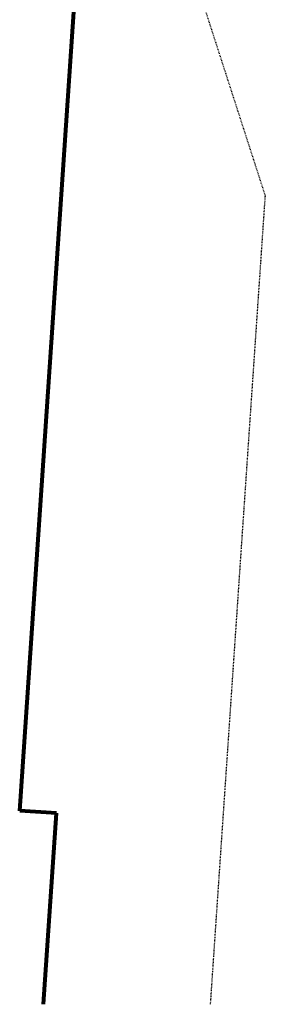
# Model space of a CAD drawing. Extents: x 387342 to 388770, y 98032 to 106632.
# Tile 5 of 14: x 387918 to 387951, y 99876 to 100009. Entities that reach past the tile are written whole.
import ezdxf

# ---------------------------------------------------------------- set-up
doc = ezdxf.new("R2010")
doc.units = 0
doc.header["$MEASUREMENT"] = 0
doc.linetypes.add('Eease', pattern=[0.4, 0.075, -0.05, 0.15, -0.05, 0.075])
doc.layers.add('P_RW_EasementTemp', color=2, linetype='Eease', lineweight=25)
doc.layers.add('P_RW_Proposed', color=1, linetype='Continuous', lineweight=80)

msp = doc.modelspace()

# ---------------------------------------------------------------- linework, layer by layer
at = {"layer": 'P_RW_EasementTemp', "ltscale": 0.2}
for p in [(387939.78, 100021.03), (387943.98, 99876.1)]:
    msp.add_line(p, (387951.38, 99985.16), dxfattribs=at)
at = {"layer": 'P_RW_Proposed'}
for p, q in [((387918.19, 99902.22), (387943.64, 100277.15)), ((387923.18, 99901.88), (387918.19, 99902.22)), ((387921.43, 99876.1), (387923.18, 99901.88))]:
    msp.add_line(p, q, dxfattribs=at)

doc.saveas('drawing.dxf')
